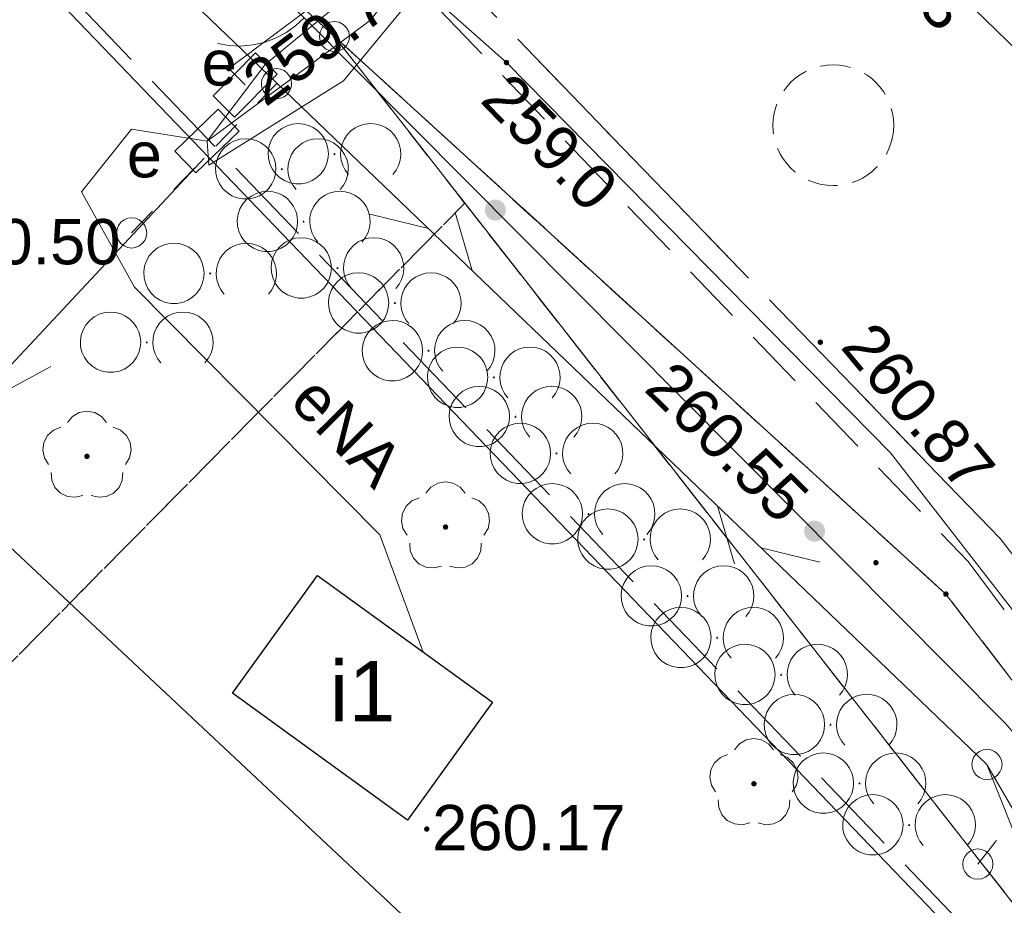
# Model space of a CAD drawing. Header units: metres. Extents: x 7427040 to 7427559, y 5541084 to 5541580.
# Tile 18 of 97: x 7427297 to 7427313, y 5541227 to 5541241. Entities that reach past the tile are written whole.
import ezdxf
from ezdxf.enums import TextEntityAlignment as Align

# ---------------------------------------------------------------- set-up
doc = ezdxf.new("R2010")
doc.units = ezdxf.units.M
doc.header["$MEASUREMENT"] = 0
for name, pattern in [('DASHED', [0.75, 0.5, -0.25]), ('PRZER1-1', [1, 0.5, -0.5]), ('PRZER2-1', [1.5, 1, -0.5]), ('PRZER3-1', [2, 1.5, -0.5])]:
    doc.linetypes.add(name, pattern=pattern)
doc.layers.get('0').update_dxf_attribs({"color": 4})
for name, color, linetype, lineweight in [('!_Granica terenu objętego planem', 7, 'Continuous', 0), ('!_Linia rozgraniczająca', 7, 'Continuous', 0), ('A_drenaż', 6, 'DASHED', 13), ('E_gn_typ', 1, 'Continuous', 30), ('GEPPGD', 7, 'Continuous', 13), ('GESBZO', 7, 'Continuous', 53), ('GESBZO_O', 7, 'Continuous', 53), ('GESDZI', 7, 'Continuous', 13), ('GESUZY', 96, 'Continuous', 13), ('GSLKFU', 7, 'Continuous', 13), ('GSLKOG', 7, 'Continuous', 30), ('GSPRDL', 96, 'Continuous', 13), ('GSPWPS', 7, 'Continuous', 13), ('GSPWPS_O', 7, 'Continuous', 13), ('GSSKOA', 7, 'Continuous', 13), ('GSSKOD', 7, 'Continuous', 13), ('GSSZAD', 7, 'Continuous', 13), ('GULEPR', 1, 'Continuous', 13), ('GULEPR_O', 1, 'Continuous', 13), ('GULLOB', 7, 'Continuous', 30), ('GULTPR', 30, 'Continuous', 13), ('GUPESE', 1, 'Continuous', 13), ('GUPESE_O', 1, 'Continuous', 13), ('GUPISN', 7, 'Continuous', 13), ('GUPPRZ', 7, 'Continuous', 13), ('GUPPRZ_O', 7, 'Continuous', 13)]:
    doc.layers.add(name, color=color, linetype=linetype, lineweight=lineweight)
doc.styles.add('Arial', font='arial.ttf')
doc.styles.add('GN_atrybuty', font='simplex.shx', dxfattribs={"width": 0.8})

# ---------------------------------------------------------------- blocks, each defined once
blk = doc.blocks.new('D_GEPPGD1_1')
at = {"color": 0, "lineweight": -2, "flags": 128}
blk.add_lwpolyline([(0, 0.25), (0.077254, 0.237764), (0.146946, 0.202254), (0.202254, 0.146946), (0.237764, 0.077254), (0.25, 0), (0.237764, -0.077254), (0.202254, -0.146946), (0.146946, -0.202254), (0.077254, -0.237764), (0, -0.25), (-0.077254, -0.237764), (-0.146946, -0.202254), (-0.202254, -0.146946), (-0.237764, -0.077254), (-0.25, 0), (-0.237764, 0.077254), (-0.202254, 0.146946), (-0.146946, 0.202254), (-0.077254, 0.237764), (0, 0.25)], close=True, dxfattribs=at)
blk = doc.blocks.new('D_GEPPGD1_2')
at = {"lineweight": -2, "extrusion": (0, 0, -1)}
blk.add_hatch(color=0, dxfattribs=at).paths.add_polyline_path([(0, -0.045), (-0.013906, -0.042798), (-0.02645, -0.036406), (-0.036406, -0.02645), (-0.042798, -0.013906), (-0.045, 0), (-0.042798, 0.013906), (-0.036406, 0.02645), (-0.02645, 0.036406), (-0.013906, 0.042798), (0, 0.045), (0.013906, 0.042798), (0.02645, 0.036406), (0.036406, 0.02645), (0.042798, 0.013906), (0.045, 0), (0.042798, -0.013906), (0.036406, -0.02645), (0.02645, -0.036406), (0.013906, -0.042798)])
blk = doc.blocks.new('D_GUPESE1')
at = {"color": 0, "lineweight": -2, "flags": 128}
blk.add_lwpolyline([(-0.5, -0.25), (-0.5, 0.25), (0.5, 0.25), (0.5, -0.25), (-0.5, -0.25)], close=True, dxfattribs=at)
blk = doc.blocks.new('D_GUPPRZ1')
at = {"lineweight": -2, "extrusion": (0, 0, -1)}
blk.add_hatch(color=0, dxfattribs=at).paths.add_polyline_path([(0, -0.045), (-0.011647, -0.043467), (-0.0225, -0.038971), (-0.03182, -0.03182), (-0.038971, -0.0225), (-0.043467, -0.011647), (-0.045, 0), (-0.043467, 0.011647), (-0.038971, 0.0225), (-0.03182, 0.03182), (-0.0225, 0.038971), (-0.011647, 0.043467), (0, 0.045), (0.011647, 0.043467), (0.0225, 0.038971), (0.03182, 0.03182), (0.038971, 0.0225), (0.043467, 0.011647), (0.045, 0), (0.043467, -0.011647), (0.038971, -0.0225), (0.03182, -0.03182), (0.0225, -0.038971), (0.011647, -0.043467)])
blk = doc.blocks.new('D_GSPWPS1')
at = {"lineweight": -2, "extrusion": (0, 0, -1)}
blk.add_hatch(color=0, dxfattribs=at).paths.add_polyline_path([(0, -0.045), (-0.011647, -0.043467), (-0.0225, -0.038971), (-0.03182, -0.03182), (-0.038971, -0.0225), (-0.043467, -0.011647), (-0.045, 0), (-0.043467, 0.011647), (-0.038971, 0.0225), (-0.03182, 0.03182), (-0.0225, 0.038971), (-0.011647, 0.043467), (0, 0.045), (0.011647, 0.043467), (0.0225, 0.038971), (0.03182, 0.03182), (0.038971, 0.0225), (0.043467, 0.011647), (0.045, 0), (0.043467, -0.011647), (0.038971, -0.0225), (0.03182, -0.03182), (0.0225, -0.038971), (0.011647, -0.043467)])
blk = doc.blocks.new('D_GSPRDL1')
at = {"lineweight": -2, "extrusion": (0, 0, -1)}
blk.add_hatch(color=0, dxfattribs=at).paths.add_polyline_path([(0, -0.045), (-0.013906, -0.042798), (-0.02645, -0.036406), (-0.036406, -0.02645), (-0.042798, -0.013906), (-0.045, 0), (-0.042798, 0.013906), (-0.036406, 0.02645), (-0.02645, 0.036406), (-0.013906, 0.042798), (0, 0.045), (0.013906, 0.042798), (0.02645, 0.036406), (0.036406, 0.02645), (0.042798, 0.013906), (0.045, 0), (0.042798, -0.013906), (0.036406, -0.02645), (0.02645, -0.036406), (0.013906, -0.042798)])
at = {"color": 0, "lineweight": -2, "flags": 128}
for points in [[(-0.324277, 0.563333), (-0.240553, 0.662679), (-0.127956, 0.727494), (0, 0.75), (0.127956, 0.727494), (0.240553, 0.662679), (0.324277, 0.563333)], [(-0.635969, -0.134326), (-0.70458, -0.024001), (-0.731429, 0.103115), (-0.713292, 0.231763), (-0.652348, 0.346501), (-0.55591, 0.433559), (-0.435555, 0.482485)], [(0.435555, 0.482485), (0.55591, 0.433559), (0.652348, 0.346501), (0.713292, 0.231763), (0.731429, 0.103115), (0.70458, -0.024001), (0.635969, -0.134326)], [(-0.068773, -0.646351), (-0.194901, -0.677512), (-0.324092, -0.663766), (-0.440839, -0.606763), (-0.531129, -0.513345), (-0.584125, -0.394725), (-0.593465, -0.265141)], [(0.593465, -0.265141), (0.584125, -0.394725), (0.531129, -0.513345), (0.440839, -0.606763), (0.324092, -0.663766), (0.194901, -0.677512), (0.068773, -0.646351)]]:
    blk.add_lwpolyline(points, dxfattribs=at)
blk = doc.blocks.new('D_GUPISN1')
at = {"color": 0, "lineweight": -2, "flags": 128}
blk.add_lwpolyline([(0, 0.25), (0.064705, 0.241481), (0.125, 0.216506), (0.176777, 0.176777), (0.216506, 0.125), (0.241481, 0.064705), (0.25, 0), (0.241481, -0.064705), (0.216506, -0.125), (0.176777, -0.176777), (0.125, -0.216506), (0.064705, -0.241481), (0, -0.25), (-0.064705, -0.241481), (-0.125, -0.216506), (-0.176777, -0.176777), (-0.216506, -0.125), (-0.241481, -0.064705), (-0.25, 0), (-0.241481, 0.064705), (-0.216506, 0.125), (-0.176777, 0.176777), (-0.125, 0.216506), (-0.064705, 0.241481), (0, 0.25)], close=True, dxfattribs=at)
blk = doc.blocks.new('D_SUTP1')
at = {"color": 0, "lineweight": -2, "flags": 128}
for points in [[(0.9325, 0), (0.0675, 0.5)], [(-0.0675, 0), (-0.9325, -0.5)]]:
    blk.add_lwpolyline(points, dxfattribs=at)
blk = doc.blocks.new('D_SUEP1')
at = {"color": 0, "lineweight": -2, "flags": 128}
blk.add_lwpolyline([(-0.75, -0.5), (0.75, 0), (-0.75, 0.5)], dxfattribs=at)
blk = doc.blocks.new('D_KOLO')
at = {"lineweight": -2, "extrusion": (0, 0, -1)}
blk.add_hatch(color=0, dxfattribs=at).paths.add_polyline_path([(0, -0.175), (-0.045293, -0.169037), (-0.0875, -0.151554), (-0.123744, -0.123744), (-0.151554, -0.0875), (-0.169037, -0.045293), (-0.175, 0), (-0.169037, 0.045293), (-0.151554, 0.0875), (-0.123744, 0.123744), (-0.0875, 0.151554), (-0.045293, 0.169037), (0, 0.175), (0.045293, 0.169037), (0.0875, 0.151554), (0.123744, 0.123744), (0.151554, 0.0875), (0.169037, 0.045293), (0.175, 0), (0.169037, -0.045293), (0.151554, -0.0875), (0.123744, -0.123744), (0.0875, -0.151554), (0.045293, -0.169037)])
blk = doc.blocks.new('D_GSLKFU1')
at = {"color": 0, "lineweight": -2, "flags": 128}
blk.add_lwpolyline([(0, 0), (-0.012833, -0.195789), (-0.051111, -0.388229), (-0.114181, -0.574025), (-0.200962, -0.75), (-0.30997, -0.913142), (-0.43934, -1.06066), (-0.586858, -1.19003), (-0.75, -1.299038)], dxfattribs=at)
blk = doc.blocks.new('D_GSSZAD3')
at = {"color": 0, "lineweight": -2, "flags": 128}
blk.add_lwpolyline([(-0.6, 0.5), (-0.513176, 0.492404), (-0.42899, 0.469846), (-0.35, 0.433013), (-0.278606, 0.383022), (-0.216978, 0.321394), (-0.166987, 0.25), (-0.130154, 0.17101), (-0.107596, 0.086824), (-0.1, 0), (-0.107596, -0.086824), (-0.130154, -0.17101), (-0.166987, -0.25), (-0.222125, -0.32743), (-0.290921, -0.393027), (-0.370887, -0.444418), (-0.459134, -0.479746), (-0.552472, -0.497736), (-0.647528, -0.497736), (-0.740866, -0.479746), (-0.829113, -0.444418), (-0.909079, -0.393027), (-0.977875, -0.32743), (-1.033013, -0.25), (-1.0725, -0.163534), (-1.094911, -0.071157), (-1.099434, 0.023791), (-1.085906, 0.117879), (-1.054816, 0.207708), (-1.007288, 0.290028), (-0.94504, 0.361867), (-0.87032, 0.420627), (-0.785831, 0.464184), (-0.694626, 0.490964), (-0.6, 0.5)], close=True, dxfattribs=at)
blk.add_lwpolyline([(0.234697, -0.341399), (0.179845, -0.271053), (0.138367, -0.192079), (0.111581, -0.106992), (0.100342, -0.018499), (0.105007, 0.070582), (0.125427, 0.157417), (0.160952, 0.239242), (0.210451, 0.313452), (0.27235, 0.377684), (0.344678, 0.429896), (0.425132, 0.468424), (0.511152, 0.492043), (0.6, 0.5), (0.688848, 0.492043), (0.774868, 0.468424), (0.855322, 0.429896), (0.92765, 0.377684), (0.989549, 0.313452), (1.039048, 0.239242), (1.074573, 0.157417), (1.094993, 0.070582), (1.099658, -0.018499), (1.088419, -0.106992), (1.061633, -0.192079), (1.020155, -0.271053), (0.965303, -0.341399)], dxfattribs=at)
blk = doc.blocks.new('*U59')
at = {"layer": 'GESBZO', "color": 252, "linetype": 'Continuous', "lineweight": 30, "flags": 128}
blk.add_lwpolyline([(26.77, -125.763), (29.67, -127.863), (28.26, -129.813), (25.36, -127.713), (26.77, -125.763)], close=True, dxfattribs=at)
blk = doc.blocks.new('SIT-G1 BOISKO')
at = {"layer": '!_Granica terenu objętego planem', "color": 16, "linetype": 'PRZER3-1', "lineweight": 13}
blk.add_lwpolyline([(7427223.404, 5541280.844), (7427237.172, 5541294.666), (7427273.595, 5541264.199), (7427293.187, 5541246.2), (7427318.595, 5541219.771), (7427304.61, 5541204.848)], dxfattribs=at)
at = {"layer": '!_Linia rozgraniczająca', "color": 216, "linetype": 'Continuous', "lineweight": 13, "flags": 128}
blk.add_lwpolyline([(7427223.546, 5541280.703), (7427237.185, 5541294.395), (7427273.463, 5541264.048), (7427293.047, 5541246.057), (7427318.319, 5541219.769), (7427304.464, 5541204.985)], dxfattribs=at)
at = {"layer": 'GESDZI', "color": 252, "linetype": 'Continuous', "lineweight": 13, "flags": 128}
for points in [[(7427230.33, 5541315.24), (7427241.97, 5541307.49), (7427247.55, 5541303.23), (7427281.57, 5541272.99), (7427305.53, 5541250.41), (7427320.15, 5541236.27), (7427324.78, 5541228.21), (7427319.61, 5541221.9), (7427311.88, 5541231.94), (7427301.75, 5541241.17), (7427284.57, 5541256.88), (7427256.27, 5541282.47), (7427240.42, 5541296.03), (7427236.08, 5541299.6), (7427224.16, 5541309.39)], [(7427224.326, 5541279.982), (7427240.42, 5541296.03), (7427256.27, 5541282.47), (7427284.57, 5541256.88), (7427301.75, 5541241.17), (7427315.72, 5541223.34), (7427317.48, 5541219.62), (7427313.06, 5541214.79), (7427304.01, 5541205.409)]]:
    blk.add_lwpolyline(points, dxfattribs=at)
blk.add_lwpolyline([(7427319.61, 5541221.9), (7427318.85, 5541221.09), (7427317.48, 5541219.62), (7427315.72, 5541223.34), (7427301.75, 5541241.17), (7427311.88, 5541231.94), (7427319.61, 5541221.9)], close=True, dxfattribs=at)
at = {"layer": 'GESUZY', "color": 96, "linetype": 'PRZER1-1', "lineweight": 13}
for points in [[(7427230.33, 5541315.24), (7427241.97, 5541307.49), (7427247.55, 5541303.23), (7427273.39, 5541280.26), (7427281.57, 5541272.99), (7427305.53, 5541250.41), (7427320.15, 5541236.27), (7427324.78, 5541228.21), (7427319.61, 5541221.9), (7427311.88, 5541231.94), (7427301.75, 5541241.17), (7427297.26, 5541245.27), (7427284.57, 5541256.88), (7427256.27, 5541282.47), (7427240.42, 5541296.03), (7427236.08, 5541299.6), (7427224.16, 5541309.39)], [(7427280.844, 5541227.089), (7427297.26, 5541245.27), (7427301.75, 5541241.17), (7427303.91, 5541238.41), (7427287.013, 5541221.316)], [(7427287.013, 5541221.316), (7427303.91, 5541238.41), (7427315.72, 5541223.34), (7427317.48, 5541219.62), (7427313.06, 5541214.79), (7427304.01, 5541205.409)]]:
    blk.add_lwpolyline(points, dxfattribs=at)
blk.add_lwpolyline([(7427301.75, 5541241.17), (7427311.88, 5541231.94), (7427319.61, 5541221.9), (7427318.85, 5541221.09), (7427317.48, 5541219.62), (7427315.72, 5541223.34), (7427303.91, 5541238.41), (7427301.75, 5541241.17)], close=True, dxfattribs=at)
at = {"layer": 'GSLKOG', "color": 252, "linetype": 'Continuous', "lineweight": 13, "flags": 128}
blk.add_lwpolyline([(7427261.52, 5541277.52), (7427265.85, 5541273.58), (7427268.6, 5541271.18), (7427275.39, 5541264.96), (7427281.2, 5541259.69), (7427288.16, 5541253.5), (7427297.26, 5541245.27), (7427298.12, 5541244.46), (7427300.45, 5541242.24), (7427301.25, 5541241.48), (7427312.87, 5541229.8), (7427314.01, 5541228.46), (7427319.61, 5541221.66), (7427317.48, 5541219.62)], dxfattribs=at)
at = {"layer": 'GSSKOA', "color": 252, "linetype": 'PRZER3-1', "lineweight": 13}
blk.add_lwpolyline([(7427328.66, 5541207.53), (7427325.01, 5541215.25), (7427320.9, 5541222.23), (7427312.78, 5541232.86), (7427302.84, 5541243.14), (7427302.14, 5541243.84), (7427293.24, 5541252.13), (7427282.63, 5541261.81), (7427270.86, 5541272.19), (7427264.75, 5541277.61), (7427256.78, 5541284.37), (7427248.05, 5541291.73), (7427241.19, 5541297.08), (7427228.09, 5541307), (7427209.62, 5541321.59)], dxfattribs=at)
at = {"layer": 'GSSKOD', "color": 252, "linetype": 'PRZER2-1', "lineweight": 13}
blk.add_lwpolyline([(7427325.7, 5541191.81), (7427327.51, 5541191.61), (7427328.66, 5541207.53), (7427325.01, 5541215.25), (7427320.9, 5541222.23), (7427312.78, 5541232.86), (7427302.84, 5541243.14), (7427302.46, 5541242.69), (7427312.25, 5541232.48), (7427320.19, 5541221.79), (7427322.21, 5541214.55), (7427323.54, 5541207.25), (7427325.7, 5541191.81)], close=True, dxfattribs=at)
at = {"layer": 'GSSZAD', "color": 252, "linetype": 'PRZER2-1', "lineweight": 13}
for points in [[(7427301.75, 5541239.24), (7427301.74, 5541239.22), (7427301.76, 5541239.22), (7427301.75, 5541239.24)], [(7427300.88, 5541238.99), (7427300.87, 5541238.97), (7427300.89, 5541238.97), (7427300.88, 5541238.99)], [(7427301.24, 5541238.12), (7427301.23, 5541238.1), (7427301.25, 5541238.1), (7427301.24, 5541238.12)], [(7427299.69, 5541237.26), (7427299.68, 5541237.24), (7427299.7, 5541237.24), (7427299.69, 5541237.26)], [(7427301.8, 5541237.35), (7427301.79, 5541237.33), (7427301.81, 5541237.33), (7427301.8, 5541237.35)], [(7427302.75, 5541236.77), (7427302.74, 5541236.75), (7427302.76, 5541236.75), (7427302.75, 5541236.77)], [(7427298.64, 5541236.12), (7427298.63, 5541236.1), (7427298.65, 5541236.1), (7427298.64, 5541236.12)], [(7427303.31, 5541235.98), (7427303.3, 5541235.96), (7427303.32, 5541235.96), (7427303.31, 5541235.98)], [(7427304.39, 5541235.54), (7427304.38, 5541235.52), (7427304.4, 5541235.52), (7427304.39, 5541235.54)], [(7427304.75, 5541234.89), (7427304.74, 5541234.87), (7427304.76, 5541234.87), (7427304.75, 5541234.89)], [(7427305.43, 5541234.28), (7427305.42, 5541234.26), (7427305.44, 5541234.26), (7427305.43, 5541234.28)], [(7427305.96, 5541233.28), (7427305.95, 5541233.26), (7427305.97, 5541233.26), (7427305.96, 5541233.28)], [(7427306.88, 5541232.86), (7427306.87, 5541232.84), (7427306.89, 5541232.84), (7427306.88, 5541232.86)], [(7427307.6, 5541231.92), (7427307.59, 5541231.9), (7427307.61, 5541231.9), (7427307.6, 5541231.92)], [(7427308.09, 5541231.23), (7427308.08, 5541231.21), (7427308.1, 5541231.21), (7427308.09, 5541231.23)], [(7427309.15, 5541230.62), (7427309.14, 5541230.6), (7427309.16, 5541230.6), (7427309.15, 5541230.62)], [(7427309.97, 5541229.79), (7427309.96, 5541229.77), (7427309.98, 5541229.77), (7427309.97, 5541229.79)], [(7427310.45, 5541228.82), (7427310.44, 5541228.8), (7427310.46, 5541228.8), (7427310.45, 5541228.82)], [(7427311.27, 5541228.13), (7427311.26, 5541228.11), (7427311.28, 5541228.11), (7427311.27, 5541228.13)]]:
    blk.add_lwpolyline(points, close=True, dxfattribs=at)
at = {"layer": 'GULEPR', "color": 1, "linetype": 'Continuous', "lineweight": 13, "flags": 128}
for points in [[(7427296.83, 5541258.71), (7427307.73, 5541249.16), (7427308.12, 5541248.12), (7427307.71, 5541247.3), (7427303.75, 5541243.13), (7427302.95, 5541241.71), (7427301.9, 5541240.44), (7427299.67, 5541239.04), (7427299.64, 5541239.44)], [(7427299.64, 5541239.44), (7427302.35, 5541241.44), (7427303.66, 5541243.15), (7427307.36, 5541247.21), (7427307.65, 5541248.13), (7427307.54, 5541248.77), (7427301.51, 5541254.06), (7427296.83, 5541258.71)], [(7427299.64, 5541239.44), (7427300.6, 5541240.71), (7427303.11, 5541242.78), (7427307.25, 5541247.17), (7427307.3, 5541248.36), (7427296.83, 5541258.71)], [(7427296.5, 5541258.46), (7427297.23, 5541257.81), (7427297.93, 5541256.98), (7427307, 5541248.51), (7427307.23, 5541247.87), (7427302.79, 5541242.73), (7427300, 5541240.64), (7427300.27, 5541240.37)], [(7427299.64, 5541239.44), (7427298.39, 5541239.64), (7427297.56, 5541238.6), (7427298.44, 5541237.02), (7427302.5, 5541232.92), (7427303.22, 5541230.98)], [(7427299.59, 5541239.155), (7427284.824, 5541223.364)]]:
    blk.add_lwpolyline(points, dxfattribs=at)
at = {"layer": 'GULLOB', "color": 252, "linetype": 'Continuous', "lineweight": 13, "flags": 128}
blk.add_lwpolyline([(7427233.85, 5541311.06), (7427228.99, 5541305.78), (7427236.17, 5541300.13), (7427240.75, 5541296.94), (7427256.84, 5541283.09), (7427262.64, 5541277.9), (7427267.92, 5541273.12), (7427281.73, 5541260.56), (7427292.93, 5541250.77), (7427300.04, 5541244.78), (7427304.6, 5541240.74), (7427310.96, 5541234.28), (7427320.26, 5541222.32), (7427325.15, 5541213.96), (7427326.53, 5541211.31), (7427327.22, 5541211.34), (7427330.96, 5541213.08), (7427338.7, 5541215.98)], dxfattribs=at)
at = {"layer": 'GULTPR', "color": 30, "linetype": 'Continuous', "lineweight": 13, "flags": 128}
for points in [[(7427147.925, 5541396.714), (7427160.79, 5541380.08), (7427172.77, 5541365.73), (7427189.7, 5541344.59), (7427199.87, 5541334.94), (7427213.89, 5541323.55), (7427227.66, 5541313.41), (7427237.41, 5541307.29), (7427244.89, 5541301.8), (7427255.3, 5541292.78), (7427280.97, 5541270.3), (7427294.36, 5541257.17), (7427307.47, 5541246.36), (7427319.95, 5541234.27), (7427324.38, 5541225.76), (7427330.33, 5541215.04), (7427332.71, 5541211.01), (7427342.288, 5541191.518)], [(7427233.85, 5541311.06), (7427228.99, 5541305.78), (7427236.17, 5541300.13), (7427240.75, 5541296.94), (7427256.84, 5541283.09), (7427262.64, 5541277.9), (7427267.92, 5541273.12), (7427281.73, 5541260.56), (7427292.93, 5541250.77), (7427300.04, 5541244.78), (7427304.6, 5541240.74), (7427310.96, 5541234.28), (7427320.26, 5541222.32), (7427325.15, 5541213.96), (7427326.53, 5541211.31), (7427327.22, 5541211.34), (7427330.96, 5541213.08), (7427338.7, 5541215.98), (7427343.75, 5541207.15), (7427345.65, 5541207.03), (7427352.28, 5541206.28), (7427353.5, 5541206.33), (7427355.904, 5541206.113)], [(7427138.991, 5541387.261), (7427150.53, 5541372.9), (7427155.73, 5541366.13), (7427162.09, 5541358.32), (7427176.98, 5541342.6), (7427191.6, 5541326.99), (7427203.91, 5541316.59), (7427217.91, 5541304.45), (7427233.53, 5541291.77), (7427239.55, 5541285.78), (7427268.11, 5541261.04), (7427295.3, 5541233.72), (7427304.46, 5541225.14), (7427314.32, 5541214.51), (7427329.59, 5541188.64), (7427333.274, 5541181.856)], [(7427288.74, 5541251.96), (7427312.56, 5541229.12)], [(7427312.56, 5541229.12), (7427335.71, 5541189.41)], [(7427319.98, 5541210.405), (7427319.65, 5541211.42), (7427312.56, 5541229.12)]]:
    blk.add_lwpolyline(points, dxfattribs=at)
at = {"layer": 'GUPISN', "color": 252, "linetype": 'PRZER1-1', "lineweight": 13}
for points in [[(7427298.39, 5541237.92), (7427300.79, 5541240.39)], [(7427312.41, 5541227.47), (7427314.18, 5541229.72)]]:
    blk.add_lwpolyline(points, dxfattribs=at)
at = {"layer": 'GEPPGD', "color": 7, "linetype": 'Continuous', "lineweight": 13}
for name, p in [('D_GEPPGD1_1', (7427301.75, 5541241.17)), ('D_GEPPGD1_2', (7427311.88, 5541231.94))]:
    blk.add_blockref(name, p, dxfattribs=at)
at = {"layer": 'GESBZO', "color": 252, "linetype": 'Continuous', "lineweight": 30}
blk.add_blockref('*U59', (7427274.7, 5541358.013), dxfattribs=at)
at = {"layer": 'GSLKFU', "color": 7, "linetype": 'Continuous', "lineweight": 13, "rotation": 316.4688007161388}
blk.add_blockref('D_GSLKFU1', (7427301.25, 5541241.48), dxfattribs=at)
at = {"layer": 'GSLKOG', "color": 7, "linetype": 'Continuous', "lineweight": 13, "rotation": 314.8524575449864}
for p in [(7427304.415, 5541238.298), (7427304.415, 5541238.298), (7427309.705, 5541232.982), (7427309.705, 5541232.982)]:
    blk.add_blockref('D_KOLO', p, dxfattribs=at)
at = {"layer": 'GSPRDL', "color": 96, "linetype": 'Continuous', "lineweight": 13}
for p in [(7427297.65, 5541234.22), (7427303.59, 5541233.05), (7427308.7, 5541228.8)]:
    blk.add_blockref('D_GSPRDL1', p, dxfattribs=at)
at = {"layer": 'GSPWPS', "color": 7, "linetype": 'Continuous', "lineweight": 13}
for p in [(7427309.8, 5541236.11), (7427310.72, 5541232.46), (7427303.28, 5541228.05)]:
    blk.add_blockref('D_GSPWPS1', p, dxfattribs=at)
at = {"layer": 'GSSZAD', "color": 7, "linetype": 'Continuous', "lineweight": 13}
for p in [(7427301.75, 5541239.23), (7427300.88, 5541238.98), (7427301.24, 5541238.11), (7427299.69, 5541237.25), (7427301.8, 5541237.34), (7427302.75, 5541236.76), (7427298.64, 5541236.11), (7427303.31, 5541235.97), (7427304.39, 5541235.53), (7427304.75, 5541234.88), (7427305.43, 5541234.27), (7427305.96, 5541233.27), (7427306.88, 5541232.85), (7427307.6, 5541231.91), (7427308.09, 5541231.22), (7427309.15, 5541230.61), (7427309.97, 5541229.78), (7427310.45, 5541228.81), (7427311.27, 5541228.12)]:
    blk.add_blockref('D_GSSZAD3', p, dxfattribs=at)
at = {"layer": 'GULEPR', "color": 1, "linetype": 'Continuous', "lineweight": 13, "rotation": 226.9214936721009}
blk.add_blockref('D_SUEP1', (7427296.175, 5541235.503), dxfattribs=at)
at = {"layer": 'GULTPR', "color": 30, "linetype": 'Continuous', "lineweight": 13}
for p, rotation in [((7427303.357, 5541237.945), 316.2032063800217), ((7427308.77, 5541232.754), 136.2032063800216)]:
    blk.add_blockref('D_SUTP1', p, dxfattribs=dict(at, rotation=rotation))
at = {"layer": 'GUPESE', "color": 1, "linetype": 'Continuous', "lineweight": 13}
for p, rotation in [((7427300.27, 5541240.37), 45.3128856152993), ((7427299.64, 5541239.44), 43.96755691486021)]:
    blk.add_blockref('D_GUPESE1', p, dxfattribs=dict(at, rotation=rotation))
at = {"layer": 'GUPISN', "color": 7, "linetype": 'Continuous', "lineweight": 13}
for p in [(7427300.79, 5541240.39), (7427298.39, 5541237.92), (7427312.56, 5541229.12), (7427312.41, 5541227.47)]:
    blk.add_blockref('D_GUPISN1', p, dxfattribs=at)
at = {"layer": 'GUPPRZ', "color": 1, "linetype": 'Continuous', "lineweight": 13}
blk.add_blockref('D_GUPPRZ1', (7427300, 5541240.64), dxfattribs=at)
at = {"layer": 'GUPPRZ', "color": 30, "linetype": 'Continuous', "lineweight": 13}
blk.add_blockref('D_GUPPRZ1', (7427304.6, 5541240.74), dxfattribs=at)
at = {"layer": 'GESBZO_O', "color": 252, "linetype": 'Continuous', "lineweight": 13, "style": 'Arial'}
blk.add_text('i1', height=1, dxfattribs=at).set_placement((7427302.215, 5541229.832), align=Align.CENTER)
at = {"layer": 'GSPWPS_O', "color": 252, "linetype": 'Continuous', "lineweight": 13, "style": 'Arial'}
for s, rotation, p in [('261.03', 312.3167, (7427309.631, 5541243.574)), ('260.87', 309.7105, (7427310.117, 5541236.028)), ('260.55', 315.3513, (7427306.86, 5541235.32))]:
    blk.add_text(s, height=0.75, rotation=rotation, dxfattribs=at).set_placement(p)
for s, p in [('260.50', (7427295, 5541237.4)), ('260.17', (7427303.37, 5541227.7))]:
    blk.add_text(s, height=0.75, dxfattribs=at).set_placement(p)
at = {"layer": 'GULEPR_O', "color": 1, "linetype": 'Continuous', "lineweight": 13, "style": 'Arial'}
blk.add_text('eNA', height=0.75, rotation=314.762, dxfattribs=at).set_placement((7427300.98, 5541235.1))
at = {"layer": 'GUPESE_O', "color": 1, "linetype": 'Continuous', "lineweight": 13, "style": 'Arial'}
for p in [(7427299.55, 5541240.36), (7427298.31, 5541238.84)]:
    blk.add_text('e', height=0.75, dxfattribs=at).set_placement(p)
at = {"layer": 'GUPPRZ_O', "color": 1, "linetype": 'Continuous', "lineweight": 13, "style": 'Arial'}
blk.add_text('259.7', height=0.75, rotation=36.8368, dxfattribs=at).set_placement((7427300.606, 5541239.992))
at = {"layer": 'GUPPRZ_O', "color": 30, "linetype": 'Continuous', "lineweight": 13, "style": 'Arial'}
blk.add_text('259.0', height=0.75, rotation=314.0715, dxfattribs=at).set_placement((7427304.143, 5541240.103))
blk = doc.blocks.new('PZT 1 BOISKO')
at = {"layer": 'A_drenaż'}
blk.add_circle((7427310.015, 5541239.703), 1, dxfattribs=at)
at = {"layer": 'E_gn_typ', "style": 'GN_atrybuty', "width": 0.9, "flags": 8}
for p in [(7427416.237, 5541237.381), (7427411.812, 5541232.473)]:
    blk.add_attdef('ILOŚĆ_ŻYŁ', text='', height=0.9, rotation=318.0369, dxfattribs=at).set_placement(p, align=Align.MIDDLE_LEFT)

msp = doc.modelspace()

# ---------------------------------------------------------------- block references
at = {"color": 7, "linetype": 'Continuous', "lineweight": 0}
for name in ['SIT-G1 BOISKO', 'PZT 1 BOISKO']:
    msp.add_blockref(name, (0, 0), dxfattribs=at)

doc.saveas('drawing.dxf')
